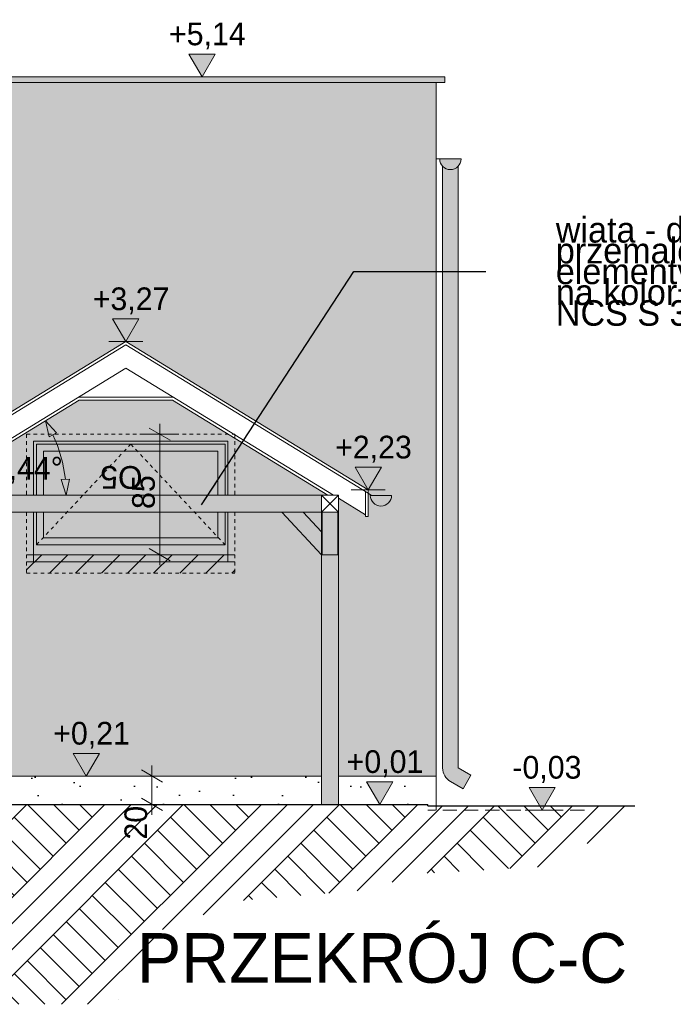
# Model space of a CAD drawing. Extents: x -547885 to -186295, y -25370 to 156194.
# Tile 16 of 256: x -526408 to -521797, y -13729 to -6788. Entities that reach past the tile are written whole.
import ezdxf

# ---------------------------------------------------------------- set-up
doc = ezdxf.new("R2010")
doc.units = 0
doc.header["$MEASUREMENT"] = 0
doc.linetypes.add('Hidden Line', pattern=[50, 25, -25])
doc.linetypes.add('Krawędzie ukryte', pattern=[150, 100, -50])
for name, color, linetype, lineweight in [('Arch okna_Nr_Pióra__5', 7, 'Continuous', 13), ('Arch opisy okien_Nr_Pióra__21', 7, 'Continuous', 9), ('Arch opisy_Nr_Pióra__21', 7, 'Continuous', 9), ('Arch stropy_Nr_Pióra__1', 7, 'Continuous', 25), ('Arch stropy_Nr_Pióra__21', 7, 'Continuous', 9), ('arch wypelnienia_Nr_Pióra__1', 7, 'Continuous', 25), ('arch wypelnienia_Nr_Pióra__21', 7, 'Continuous', 9), ('Arch zmurowania_Nr_Pióra__21', 7, 'Continuous', 9), ('Arch ściany zewnętrzne_Nr_Pióra__21', 7, 'Continuous', 9), ('INWENT KONST. DREWNIANA_Nr_Pióra__21', 7, 'Continuous', 9), ('INWENT OPISY_Nr_Pióra__21', 7, 'Continuous', 9), ('INWENT RURY SPUSTOWE_Nr_Pióra__21', 7, 'Continuous', 9), ('INWENT TEREN_Nr_Pióra__21', 7, 'Continuous', 9), ('INWENT WYMIARY_Nr_Pióra__21', 7, 'Continuous', 9), ('INWENT WYMIARY_Nr_Pióra__5', 7, 'Continuous', 13), ('INWENT. OKNA_Nr_Pióra__5', 7, 'Continuous', 13), ('INWENT.ŚCIANY_Nr_Pióra__21', 7, 'Continuous', 9), ('INWENT.ŚCIANY_Nr_Pióra__5', 7, 'Continuous', 13)]:
    doc.layers.add(name, color=color, linetype=linetype, lineweight=lineweight)
doc.layers.add('arch wypelnienia_Nr_Pióra__119', color=7, linetype='Continuous', lineweight=13, true_color=0xd9d1d0)
doc.layers.add('arch wypelnienia_Nr_Pióra__2', color=7, linetype='Continuous', lineweight=13, true_color=0x7f7f7f)
doc.layers.add('INWENT WYMIARY', color=7, linetype='Continuous')
doc.styles.add('GENERATED_STYLE_10', font='arial.ttf')
doc.styles.add('GENERATED_STYLE_2', font='txt')
doc.styles.add('GENERATED_STYLE_5', font='txt')
doc.styles.add('GENERATED_STYLE_6', font='txt')
doc.dimstyles.new('GENERATED_STYLE__11', dxfattribs={"dimtxt": 160.000002, "dimasz": 110.144928, "dimexe": 0.18, "dimexo": 40, "dimgap": 0.09, "dimtad": 1, "dimtih": 1, "dimtoh": 1, "dimdec": 0, "dimzin": 0, "dimdsep": 46, "dimtxsty": 'GENERATED_STYLE_2', "dimblk": 'ARROWHEAD_5', "dimblk1": 'ARROWHEAD_5', "dimblk2": 'ARROWHEAD_5', "dimcen": 0.09, "dimclrd": 7, "dimclre": 7, "dimclrt": 7, "dimazin": 0, "dimtfac": 1, "dimtdec": 4, "dimtmove": 0, "dimatfit": 3, "dimfxl": 0, "dimtolj": 1, "dimtzin": 0, "dimarcsym": 0})
doc.dimstyles.new('GENERATED_STYLE__12', dxfattribs={"dimtxt": 160.000002, "dimasz": 110.144928, "dimexe": 0.18, "dimexo": 40, "dimgap": 0.09, "dimtad": 1, "dimtih": 1, "dimtoh": 1, "dimdec": 0, "dimzin": 0, "dimdsep": 46, "dimtxsty": 'GENERATED_STYLE_2', "dimblk": 'ARROWHEAD_5', "dimblk1": 'ARROWHEAD_5', "dimblk2": 'ARROWHEAD_5', "dimcen": 0.09, "dimclrd": 7, "dimclre": 7, "dimclrt": 7, "dimazin": 0, "dimtfac": 1, "dimtdec": 4, "dimtmove": 2, "dimatfit": 3, "dimfxl": 0, "dimtolj": 1, "dimtzin": 0, "dimarcsym": 0})
doc.dimstyles.new('GENERATED_STYLE__13', dxfattribs={"dimtxt": 0.18, "dimasz": 109.44, "dimexe": 0.18, "dimexo": 0.0625, "dimgap": 0.09, "dimtad": 0, "dimtih": 1, "dimtoh": 1, "dimdec": 4, "dimzin": 0, "dimdsep": 46, "dimcen": 0.09, "dimadec": 0, "dimazin": 0, "dimtfac": 1, "dimtdec": 4, "dimtmove": 0, "dimatfit": 3, "dimldrblk": 'ARROWHEAD_11', "dimfxl": 0, "dimtolj": 1, "dimtzin": 0, "dimarcsym": 0})
doc.dimstyles.new('GENERATED_STYLE__14', dxfattribs={"dimtxt": 0.18, "dimasz": 182.4, "dimexe": 0.18, "dimexo": 0.0625, "dimgap": 0.09, "dimtad": 0, "dimtih": 1, "dimtoh": 1, "dimdec": 4, "dimzin": 0, "dimdsep": 46, "dimcen": 0.09, "dimadec": 0, "dimazin": 0, "dimtfac": 1, "dimtdec": 4, "dimtmove": 0, "dimatfit": 3, "dimldrblk": 'ARROWHEAD_5', "dimfxl": 0, "dimtolj": 1, "dimtzin": 0, "dimarcsym": 0})
doc.dimstyles.new('GENERATED_STYLE__7', dxfattribs={"dimtxt": 160.000002, "dimasz": 114, "dimexe": 0.18, "dimexo": 0, "dimgap": 0.09, "dimtad": 1, "dimdec": 0, "dimlfac": 0.1, "dimzin": 0, "dimdsep": 46, "dimtxsty": 'GENERATED_STYLE_2', "dimblk": 'ARROWHEAD_2', "dimblk1": 'ARROWHEAD_2', "dimblk2": 'ARROWHEAD_2', "dimcen": 0.09, "dimclrd": 7, "dimclre": 7, "dimclrt": 7, "dimazin": 0, "dimtfac": 1, "dimtdec": 4, "dimtmove": 0, "dimatfit": 3, "dimfxl": 0, "dimtolj": 1, "dimtzin": 0, "dimarcsym": 0})
pattern_1 = [(45, (0, 600), (-190.91883, 190.91883), [0, -180, 0, -270]), (110, (600, 600), (253.71701, 92.34544), [0, -132, 0, -228])]

# ---------------------------------------------------------------- blocks, each defined once
blk = doc.blocks.new('Wymiary_61', base_point=(-525121.6, -7189.6))
at = {"layer": 'INWENT WYMIARY_Nr_Pióra__21', "linetype": 'Continuous'}
blk.add_hatch(color=256, dxfattribs=at).paths.add_polyline_path([(-525121.6, -7189.6), (-525214.4, -7029.6), (-525028.8, -7029.6)], flags=0)
for p, q in [((-525121.6, -7189.6), (-525214.4, -7029.6)), ((-525214.4, -7029.6), (-525028.8, -7029.6)), ((-525028.8, -7029.6), (-525121.6, -7189.6)), ((-525121.6, -7189.6), (-525241.6, -7189.6)), ((-525121.6, -7189.6), (-525001.6, -7189.6))]:
    blk.add_line(p, q, dxfattribs=at)
at = {"layer": 'INWENT WYMIARY_Nr_Pióra__21', "insert": (-525355, -6997.6), "char_height": 160, "attachment_point": 7, "style": 'GENERATED_STYLE_2'}
blk.add_mtext('{+5,14}', dxfattribs=at)
blk = doc.blocks.new('Wymiary_62', base_point=(-522722.2, -12359.6))
at = {"layer": 'INWENT WYMIARY_Nr_Pióra__21', "linetype": 'Continuous'}
blk.add_hatch(color=256, dxfattribs=at).paths.add_polyline_path([(-522722.2, -12359.6), (-522815, -12199.6), (-522629.4, -12199.6)], flags=0)
for p, q in [((-522722.2, -12359.6), (-522815, -12199.6)), ((-522815, -12199.6), (-522629.4, -12199.6)), ((-522629.4, -12199.6), (-522722.2, -12359.6)), ((-522722.2, -12359.6), (-522842.2, -12359.6)), ((-522722.2, -12359.6), (-522602.2, -12359.6))]:
    blk.add_line(p, q, dxfattribs=at)
at = {"layer": 'INWENT WYMIARY_Nr_Pióra__21', "insert": (-522932.3, -12167.6), "char_height": 160, "attachment_point": 7, "style": 'GENERATED_STYLE_2'}
blk.add_mtext('{-0,03}', dxfattribs=at)
blk = doc.blocks.new('Wymiary_63', base_point=(-523868.4, -12319.6))
at = {"layer": 'INWENT WYMIARY_Nr_Pióra__21', "linetype": 'Continuous'}
blk.add_hatch(color=256, dxfattribs=at).paths.add_polyline_path([(-523868.4, -12319.6), (-523961.2, -12159.6), (-523775.6, -12159.6)], flags=0)
for p, q in [((-523868.4, -12319.6), (-523961.2, -12159.6)), ((-523961.2, -12159.6), (-523775.6, -12159.6)), ((-523775.6, -12159.6), (-523868.4, -12319.6)), ((-523868.4, -12319.6), (-523988.4, -12319.6)), ((-523868.4, -12319.6), (-523748.4, -12319.6))]:
    blk.add_line(p, q, dxfattribs=at)
at = {"layer": 'INWENT WYMIARY_Nr_Pióra__21', "insert": (-524101.8, -12127.6), "char_height": 160, "attachment_point": 7, "style": 'GENERATED_STYLE_2'}
blk.add_mtext('{+0,01}', dxfattribs=at)
blk = doc.blocks.new('Wymiary_65', base_point=(-525659.6, -9056.9))
at = {"layer": 'INWENT WYMIARY_Nr_Pióra__21', "linetype": 'Continuous'}
blk.add_hatch(color=256, dxfattribs=at).paths.add_polyline_path([(-525659.6, -9056.9), (-525752.4, -8896.9), (-525566.8, -8896.9)], flags=0)
for p, q in [((-525659.6, -9056.9), (-525752.4, -8896.9)), ((-525752.4, -8896.9), (-525566.8, -8896.9)), ((-525566.8, -8896.9), (-525659.6, -9056.9)), ((-525659.6, -9056.9), (-525779.6, -9056.9)), ((-525659.6, -9056.9), (-525539.6, -9056.9))]:
    blk.add_line(p, q, dxfattribs=at)
at = {"layer": 'INWENT WYMIARY_Nr_Pióra__21', "insert": (-525893, -8864.9), "char_height": 160, "attachment_point": 7, "style": 'GENERATED_STYLE_2'}
blk.add_mtext('{+3,27}', dxfattribs=at)
blk = doc.blocks.new('Wymiary_67', base_point=(-523949.6, -10102.4))
at = {"layer": 'INWENT WYMIARY_Nr_Pióra__21', "linetype": 'Continuous'}
blk.add_hatch(color=256, dxfattribs=at).paths.add_polyline_path([(-523949.6, -10102.4), (-524042.4, -9942.4), (-523856.8, -9942.4)], flags=0)
for p, q in [((-523949.6, -10102.4), (-524042.4, -9942.4)), ((-524042.4, -9942.4), (-523856.8, -9942.4)), ((-523856.8, -9942.4), (-523949.6, -10102.4)), ((-523949.6, -10102.4), (-524069.6, -10102.4)), ((-523949.6, -10102.4), (-523829.6, -10102.4))]:
    blk.add_line(p, q, dxfattribs=at)
at = {"layer": 'INWENT WYMIARY_Nr_Pióra__21', "insert": (-524183, -9910.4), "char_height": 160, "attachment_point": 7, "style": 'GENERATED_STYLE_2'}
blk.add_mtext('{+2,23}', dxfattribs=at)
blk = doc.blocks.new('*D516')
at = {"layer": 'INWENT WYMIARY_Nr_Pióra__21', "linetype": 'Continuous'}
for p, q in [((-525399.9, -12162.9), (-525549.9, -12076.3)), ((-525474.9, -12119.6), (-525474.9, -12046.3)), ((-525362.4, -12119.6), (-525587.4, -12119.6)), ((-525474.9, -12319.6), (-525474.9, -12119.6)), ((-525549.9, -12276.3), (-525399.9, -12362.9)), ((-525362.4, -12319.6), (-525587.4, -12319.6)), ((-525474.9, -12393), (-525474.9, -12319.6))]:
    blk.add_line(p, q, dxfattribs=at)
at = {"layer": 'INWENT WYMIARY_Nr_Pióra__21', "insert": (-525506.9, -12567.8), "char_height": 160, "attachment_point": 7, "rotation": 90, "style": 'GENERATED_STYLE_2'}
blk.add_mtext('{20}', dxfattribs=at)
blk = doc.blocks.new('ARROWHEAD_2')
at = {"color": 0, "linetype": 'Continuous', "lineweight": 0}
for p, q in [((-0.378, -0.655), (0.378, 0.655)), ((0, 0), (-1, 0))]:
    blk.add_line(p, q, dxfattribs=at)
blk = doc.blocks.new('*D517')
at = {"layer": 'INWENT WYMIARY_Nr_Pióra__21', "linetype": 'Continuous'}
for p, q in [((-525420.6, -9709.6), (-525420.6, -9636.3)), ((-525308.1, -9709.6), (-525533.1, -9709.6)), ((-525345.6, -9752.9), (-525495.6, -9666.3)), ((-525420.6, -10559.6), (-525420.6, -9709.6)), ((-525495.6, -10516.3), (-525345.6, -10602.9)), ((-525308.1, -10559.6), (-525533.1, -10559.6)), ((-525420.6, -10633), (-525420.6, -10559.6))]:
    blk.add_line(p, q, dxfattribs=at)
at = {"layer": 'INWENT WYMIARY_Nr_Pióra__21', "insert": (-525452.6, -10237), "char_height": 160, "attachment_point": 7, "rotation": 90, "style": 'GENERATED_STYLE_2'}
blk.add_mtext('{85}', dxfattribs=at)
blk = doc.blocks.new('Wymiary_84', base_point=(-525938.4, -12119.6))
at = {"layer": 'INWENT WYMIARY_Nr_Pióra__21', "linetype": 'Continuous'}
blk.add_hatch(color=256, dxfattribs=at).paths.add_polyline_path([(-525938.4, -12119.6), (-526031.2, -11959.6), (-525845.6, -11959.6)], flags=0)
for p, q in [((-525938.4, -12119.6), (-526031.2, -11959.6)), ((-526031.2, -11959.6), (-525845.6, -11959.6)), ((-525845.6, -11959.6), (-525938.4, -12119.6)), ((-525938.4, -12119.6), (-526058.4, -12119.6)), ((-525938.4, -12119.6), (-525818.4, -12119.6))]:
    blk.add_line(p, q, dxfattribs=at)
at = {"layer": 'INWENT WYMIARY_Nr_Pióra__21', "insert": (-526171.8, -11927.6), "char_height": 160, "attachment_point": 7, "style": 'GENERATED_STYLE_2'}
blk.add_mtext('{+0,21}', dxfattribs=at)
blk = doc.blocks.new('*D902')
at = {"layer": 'INWENT WYMIARY_Nr_Pióra__5', "linetype": 'Continuous'}
for points in [[(-526227.1, -9614.9), (-526147.7, -9699.3), (-526200.6, -9727.7)], [(-526079.4, -10139.6), (-526115.6, -10029.5), (-526055.7, -10026.2)]]:
    blk.add_hatch(color=256, dxfattribs=at).paths.add_polyline_path(points, flags=0)
for p, q in [((-526227.1, -9614.9), (-526147.7, -9699.3)), ((-526227.1, -9614.9), (-526200.6, -9727.7)), ((-526147.7, -9699.3), (-526200.6, -9727.7)), ((-526115.6, -10029.5), (-526055.7, -10026.2)), ((-526079.4, -10139.6), (-526115.6, -10029.5)), ((-526079.4, -10139.6), (-526055.7, -10026.2))]:
    blk.add_line(p, q, dxfattribs=at)
blk.add_arc((-527085.3, -10139.6), 1005.9, 6.38064, 25.06258, dxfattribs=at)
at = {"layer": 'INWENT WYMIARY_Nr_Pióra__21', "insert": (-526725, -10059.3), "char_height": 160, "attachment_point": 7, "style": 'GENERATED_STYLE_2'}
blk.add_mtext('{31,44°}', dxfattribs=at)
blk = doc.blocks.new('ARROWHEAD_5')
at = {"color": 0, "linetype": 'Continuous', "lineweight": 0}
blk.add_line((0, 0), (-1, 0), dxfattribs=at)
blk.add_solid([(-1, 0.2679), (0, 0), (-1, -0.2679), (-1, 0.2679)], dxfattribs=at)
blk = doc.blocks.new('*D903')
at = {"layer": 'INWENT WYMIARY_Nr_Pióra__5', "linetype": 'Continuous'}
for points in [[(-517708.7, -7638.2), (-517675, -7749.1), (-517734.9, -7751.1)], [(-517702, -7969.6), (-517732.8, -7857.8), (-517672.8, -7857.4)]]:
    blk.add_hatch(color=256, dxfattribs=at).paths.add_polyline_path(points, flags=0)
for p, q in [((-517708.7, -7638.2), (-517734.9, -7751.1)), ((-517708.7, -7638.2), (-517675, -7749.1)), ((-517675, -7749.1), (-517734.9, -7751.1)), ((-517732.8, -7857.8), (-517672.8, -7857.4)), ((-517702, -7969.6), (-517732.8, -7857.8)), ((-517702, -7969.6), (-517672.8, -7857.4))]:
    blk.add_line(p, q, dxfattribs=at)
blk.add_arc((-525960.6, -7969.6), 8258.6, 0.77677, 1.52301, dxfattribs=at)
at = {"layer": 'INWENT WYMIARY_Nr_Pióra__21', "insert": (-517543.7, -7880.6), "char_height": 160, "attachment_point": 7, "style": 'GENERATED_STYLE_2'}
blk.add_mtext('{2,30°}', dxfattribs=at)
blk = doc.blocks.new('ARROWHEAD_11')
at = {"color": 0, "linetype": 'Continuous', "lineweight": 0}
blk.add_line((0, 0), (-1, 0), dxfattribs=at)
at = {"color": 0, "linetype": 'Continuous', "lineweight": 0, "const_width": 0.25, "flags": 128}
blk.add_lwpolyline([(-0.125, 0, 1), (0.125, 0, 1)], format="xyb", close=True, dxfattribs=at)

msp = doc.modelspace()

# ---------------------------------------------------------------- hatches: boundary and pattern name
at = {"layer": 'arch wypelnienia_Nr_Pióra__1', "linetype": 'Continuous'}
h = msp.add_hatch(dxfattribs=at)
h.set_pattern_fill('Carpet', color=256, style=0, pattern_type=2)
h.set_pattern_definition(pattern_1)
h.paths.add_polyline_path([(-524279.6, -12119.6), (-527039.6, -12119.6), (-527039.6, -12319.6), (-524279.6, -12319.6)], flags=0)
h = msp.add_hatch(dxfattribs=at)
h.set_pattern_fill('Carpet', color=256, style=0, pattern_type=2)
h.set_pattern_definition(pattern_1)
h.paths.add_polyline_path([(-523529.6, -12319.6), (-523529.6, -12329.6), (-523469.6, -12329.6), (-523469.6, -12119.6), (-524159.6, -12119.6), (-524159.6, -12319.6)], flags=0)
at = {"layer": 'arch wypelnienia_Nr_Pióra__119', "linetype": 'Continuous', "lineweight": 0, "true_color": 0x363434}
for points in [[(-534729.6, -8637.9), (-531600.3, -8494.8), (-527849.6, -8323.3), (-527849.6, -8523.5), (-527879.6, -8524.9), (-527879.6, -10279.6), (-528349.6, -10279.6), (-528349.6, -12119.6), (-527159.6, -12119.6), (-527159.6, -10161.6), (-527349.6, -10277.7), (-527349.6, -10289.6), (-527369.6, -10289.6), (-527369.6, -10102.4), (-525659.6, -9056.9), (-523949.6, -10102.4), (-523949.6, -10289.6), (-523969.6, -10289.6), (-523969.6, -10277.7), (-524159.6, -10161.6), (-524159.6, -10259.6), (-524159.6, -12119.6), (-523469.6, -12119.6), (-523469.6, -7229.6), (-534729.6, -7229.6), (-534729.6, -7658.9)], [(-525989.6, -9469.6), (-527085.3, -10139.6), (-527039.6, -10139.6), (-526309.6, -10139.6), (-526309.6, -9759.6), (-524939.6, -9759.6), (-524939.6, -10139.6), (-524889.6, -10139.6), (-524279.6, -10139.6), (-524233.8, -10139.6), (-524855.3, -9759.6), (-525329.6, -9469.6)], [(-527039.6, -12119.6), (-524279.6, -12119.6), (-524279.6, -10559.6), (-524559.6, -10259.6), (-524939.6, -10259.6), (-524939.6, -10609.6), (-526309.6, -10609.6), (-526309.6, -10559.6), (-526309.6, -10259.6), (-526759.6, -10259.6), (-527039.6, -10559.6)], [(-524409.1, -10259.6), (-524279.6, -10398.4), (-524279.6, -10259.6)]]:
    msp.add_hatch(color=250, dxfattribs=at).paths.add_polyline_path(points, flags=0)
at = {"layer": 'arch wypelnienia_Nr_Pióra__2', "linetype": 'Continuous'}
for points in [[(-523409.6, -7189.6), (-534729.6, -7189.6), (-534729.6, -7229.6), (-523409.6, -7229.6)], [(-523444.6, -7769.6, 0.189103), (-523424.6, -7820.6), (-523424.6, -12062.8, 0.267949), (-523369.6, -12158.1), (-523280.2, -12209.6), (-523225.2, -12114.4), (-523314.6, -12062.8), (-523314.6, -7820.6, 0.189103), (-523294.6, -7769.6), (-523314.6, -7769.6), (-523424.6, -7769.6)], [(-524939.6, -10139.6), (-524939.6, -9759.6), (-526309.6, -9759.6), (-526309.6, -10139.6), (-526239.6, -10139.6), (-526239.6, -9829.6), (-525009.6, -9829.6), (-525009.6, -10139.6)], [(-526309.6, -10609.6), (-524939.6, -10609.6), (-524939.6, -10259.6), (-525009.6, -10259.6), (-525009.6, -10439.6), (-526239.6, -10439.6), (-526239.6, -10259.6), (-526309.6, -10259.6)]]:
    msp.add_hatch(color=256, dxfattribs=at).paths.add_polyline_path(points, flags=0)
at = {"layer": 'arch wypelnienia_Nr_Pióra__2', "linetype": 'Continuous', "lineweight": 0, "true_color": 0x1f1f1f}
for points in [[(-526239.6, -10139.6), (-525009.6, -10139.6), (-525009.6, -9829.6), (-526239.6, -9829.6)], [(-526239.6, -10439.6), (-525009.6, -10439.6), (-525009.6, -10259.6), (-526239.6, -10259.6)]]:
    msp.add_hatch(color=250, dxfattribs=at).paths.add_polyline_path(points, flags=0)
at = {"layer": 'arch wypelnienia_Nr_Pióra__2', "linetype": 'Continuous', "lineweight": 0, "true_color": 0x3f3f3f}
msp.add_hatch(color=250, dxfattribs=at).paths.add_polyline_path([(-527159.6, -12319.6), (-527039.6, -12319.6), (-527039.6, -10559.6), (-526759.6, -10259.6), (-524559.6, -10259.6), (-524279.6, -10559.6), (-524279.6, -12319.6), (-524159.6, -12319.6), (-524159.6, -10259.6), (-524164.6, -10259.6), (-524274.6, -10259.6), (-524279.6, -10259.6), (-524279.6, -10398.4), (-524409.1, -10259.6), (-524279.6, -10259.6), (-524279.6, -10139.6), (-527039.6, -10139.6), (-527039.6, -10259.6), (-526910, -10259.6), (-527039.6, -10398.4), (-527039.6, -10259.6), (-527044.6, -10259.6), (-527154.6, -10259.6), (-527159.6, -10259.6)], flags=0)
at = {"layer": 'arch wypelnienia_Nr_Pióra__21', "linetype": 'Continuous'}
h = msp.add_hatch(dxfattribs=at)
h.set_pattern_fill('Earth', color=256, style=0, pattern_type=2)
h.set_pattern_definition([(45, (0, 0), (-275.77163, 275.77163), []), (45, (-91.9, 91.9), (-551.5433, 551.5433), []), (45, (-183.85, 183.85), (-551.5433, 551.5433), []), (135, (-275.77, 275.77), (91.923878, 91.923878), [389.99999, -389.99999])])
h.paths.add_polyline_path([(-528059.6, -13728.8), (-525825.1, -13728.8), (-525713.5, -13697.7), (-525433.6, -13212.9), (-524822.4, -12994), (-524003.7, -12927.7), (-523547.3, -12805.4), (-522604.2, -12752.6), (-522069.4, -12329.6), (-523529.6, -12329.6), (-523529.6, -12319.6), (-527899.6, -12319.6), (-527899.6, -12329.6), (-527899.6, -13129.6), (-528059.6, -13129.6)], flags=0)
at = {"layer": 'Arch zmurowania_Nr_Pióra__21', "linetype": 'Continuous'}
h = msp.add_hatch(dxfattribs=at)
h.set_pattern_fill('Common_Brick', color=256, style=0, pattern_type=2)
h.set_pattern_definition([(45, (0, 0), (-91.923878, 91.923878), [])])
h.paths.add_polyline_path([(-526359.6, -10689.6), (-524889.6, -10689.6), (-524889.6, -10559.6), (-526359.6, -10559.6)], flags=0)

# ---------------------------------------------------------------- linework, layer by layer
at = {"layer": 'Arch okna_Nr_Pióra__5', "linetype": 'Hidden Line'}
for p, q in [((-526289.6, -10489.6), (-525624.6, -9779.6)), ((-525624.6, -9779.6), (-524959.6, -10489.6))]:
    msp.add_line(p, q, dxfattribs=at)
at = {"layer": 'Arch stropy_Nr_Pióra__1', "linetype": 'Continuous'}
for p, q in [((-527979.6, -12319.6), (-523529.6, -12319.6)), ((-523529.6, -12329.6), (-523529.6, -12319.6)), ((-523529.6, -12329.6), (-522069.4, -12329.6))]:
    msp.add_line(p, q, dxfattribs=at)
at = {"layer": 'Arch stropy_Nr_Pióra__21', "linetype": 'Continuous'}
for p, q in [((-527039.6, -12119.6), (-524279.6, -12119.6)), ((-524159.6, -12119.6), (-523469.6, -12119.6))]:
    msp.add_line(p, q, dxfattribs=at)
at = {"layer": 'Arch ściany zewnętrzne_Nr_Pióra__21', "linetype": 'Continuous'}
for p, q in [((-526309.6, -9759.6), (-524939.6, -9759.6)), ((-526309.6, -9759.6), (-526309.6, -10139.6)), ((-524939.6, -9759.6), (-524939.6, -10139.6)), ((-526309.6, -10259.6), (-526309.6, -10609.6)), ((-524939.6, -10259.6), (-524939.6, -10609.6))]:
    msp.add_line(p, q, dxfattribs=at)
at = {"layer": 'INWENT KONST. DREWNIANA_Nr_Pióra__21', "linetype": 'Continuous'}
for p, q in [((-523294.6, -7769.6), (-523469.6, -7769.6)), ((-527369.6, -10102.4), (-525659.6, -9056.9)), ((-527369.6, -10125.9), (-525659.6, -9080.3)), ((-523949.6, -10102.4), (-525659.6, -9056.9)), ((-523949.6, -10125.9), (-525659.6, -9080.3)), ((-527123.7, -10139.6), (-525659.6, -9244.4)), ((-524195.4, -10139.6), (-525659.6, -9244.4)), ((-527085.3, -10139.6), (-525989.4, -9469.6)), ((-525995.2, -9449.6), (-525323.9, -9449.6)), ((-525989.6, -9469.6), (-525329.6, -9469.6)), ((-524233.8, -10139.6), (-525329.7, -9469.6)), ((-523969.6, -10113.6), (-523969.6, -10289.6)), ((-523949.6, -10102.4), (-523949.6, -10289.6)), ((-527039.6, -10139.6), (-524279.6, -10139.6)), ((-524279.6, -10259.6), (-524279.6, -10139.6)), ((-524279.6, -10139.6), (-524159.6, -10139.6)), ((-524279.6, -10259.6), (-524159.6, -10139.6)), ((-524159.6, -10259.6), (-524279.6, -10139.6)), ((-524159.6, -10139.6), (-524159.6, -10259.6)), ((-523969.6, -10277.7), (-524159.6, -10161.6)), ((-527039.6, -10259.6), (-524279.6, -10259.6)), ((-524279.6, -10559.6), (-524559.6, -10259.6)), ((-524279.6, -10398.4), (-524409.1, -10259.6)), ((-524159.6, -10259.6), (-524279.6, -10259.6)), ((-524279.6, -10259.6), (-524279.6, -12319.6)), ((-524274.6, -10559.6), (-524274.6, -10259.6)), ((-524164.6, -10559.6), (-524164.6, -10259.6)), ((-524159.6, -10259.6), (-524159.6, -12319.6)), ((-523969.6, -10289.6), (-523949.6, -10289.6)), ((-524274.6, -10559.6), (-524164.6, -10559.6))]:
    msp.add_line(p, q, dxfattribs=at)
at = {"layer": 'INWENT RURY SPUSTOWE_Nr_Pióra__21', "linetype": 'Continuous'}
for p, q in [((-523424.6, -7820.6), (-523424.6, -12062.8)), ((-523314.6, -7820.6), (-523314.6, -12062.8)), ((-523949.6, -10126.5), (-523926.1, -10140.9)), ((-523934.6, -10140.9), (-523784.6, -10140.9)), ((-523225.2, -12114.4), (-523314.6, -12062.8)), ((-523225.2, -12114.4), (-523280.2, -12209.6)), ((-523280.2, -12209.6), (-523369.6, -12158.1))]:
    msp.add_line(p, q, dxfattribs=at)
for centre, radius, end in [((-523369.6, -7769.6), 75, 0), ((-523859.6, -10140.9), 75, 0), ((-523314.6, -12062.8), 110, 240)]:
    msp.add_arc(centre, radius, 180, end, dxfattribs=at)
at = {"layer": 'INWENT TEREN_Nr_Pióra__21', "linetype": 'Krawędzie ukryte'}
msp.add_line((-522423.8, -12359.6), (-523529.6, -12359.6), dxfattribs=at)
at = {"layer": 'INWENT. OKNA_Nr_Pióra__5', "linetype": 'Continuous'}
for p, q in [((-526289.6, -9779.6), (-524959.6, -9779.6)), ((-526289.6, -9779.6), (-526289.6, -10139.6)), ((-524959.6, -9779.6), (-524959.6, -10139.6)), ((-526239.6, -9829.6), (-526239.6, -10139.6)), ((-526239.6, -9829.6), (-525009.6, -9829.6)), ((-525009.6, -9829.6), (-525009.6, -10139.6)), ((-526289.6, -10259.6), (-526289.6, -10489.6)), ((-526239.6, -10259.6), (-526239.6, -10439.6)), ((-525009.6, -10259.6), (-525009.6, -10439.6)), ((-524959.6, -10259.6), (-524959.6, -10489.6)), ((-526239.6, -10439.6), (-525009.6, -10439.6)), ((-526289.6, -10489.6), (-524959.6, -10489.6))]:
    msp.add_line(p, q, dxfattribs=at)
at = {"layer": 'INWENT.ŚCIANY_Nr_Pióra__21', "linetype": 'Hidden Line'}
for p, q in [((-526359.6, -9709.6), (-526359.6, -10139.6)), ((-526359.6, -9709.6), (-524889.6, -9709.6)), ((-524889.6, -9709.6), (-524889.6, -10139.6)), ((-526359.6, -10259.6), (-526359.6, -10609.6)), ((-524889.6, -10259.6), (-524889.6, -10609.6)), ((-526359.6, -10559.6), (-526359.6, -10689.6)), ((-524889.6, -10559.6), (-524889.6, -10689.6)), ((-526359.6, -10689.6), (-524889.6, -10689.6))]:
    msp.add_line(p, q, dxfattribs=at)
at = {"layer": 'INWENT.ŚCIANY_Nr_Pióra__21', "linetype": 'Continuous'}
for p, q in [((-526359.6, -10559.6), (-524889.6, -10559.6)), ((-526359.6, -10609.6), (-524889.6, -10609.6))]:
    msp.add_line(p, q, dxfattribs=at)
at = {"layer": 'INWENT.ŚCIANY_Nr_Pióra__5', "linetype": 'Continuous'}
for p, q in [((-534729.6, -7189.6), (-523409.6, -7189.6)), ((-523409.6, -7189.6), (-523409.6, -7229.6)), ((-534729.6, -7229.6), (-523409.6, -7229.6)), ((-523469.6, -7229.6), (-523469.6, -12359.6))]:
    msp.add_line(p, q, dxfattribs=at)

# ---------------------------------------------------------------- block references
at = {"layer": 'INWENT WYMIARY', "linetype": 'Continuous'}
for name, p in [('Wymiary_61', (-525121.6, -7189.6)), ('Wymiary_65', (-525659.6, -9056.9)), ('Wymiary_67', (-523949.6, -10102.4)), ('Wymiary_84', (-525938.4, -12119.6)), ('Wymiary_63', (-523868.4, -12319.6)), ('Wymiary_62', (-522722.2, -12359.6))]:
    msp.add_blockref(name, p, dxfattribs=at)

# ---------------------------------------------------------------- texts
at = {"layer": 'Arch opisy okien_Nr_Pióra__21', "linetype": 'Continuous', "insert": (-525839.3, -10094.5), "char_height": 160, "attachment_point": 3, "rotation": 180, "style": 'GENERATED_STYLE_10'}
msp.add_mtext('{O5}', dxfattribs=at)
at = {"layer": 'Arch opisy_Nr_Pióra__21', "linetype": 'Continuous', "insert": (-522122.7, -13227.2), "char_height": 350, "attachment_point": 3, "style": 'GENERATED_STYLE_6'}
msp.add_mtext('{PRZEKRÓJ C-C}', dxfattribs=at)
at = {"layer": 'INWENT OPISY_Nr_Pióra__21', "linetype": 'Continuous', "insert": (-522625.8, -8563.2), "char_height": 180, "width": 2410.73, "attachment_point": 4, "line_spacing_factor": 0.48853, "style": 'GENERATED_STYLE_5'}
msp.add_mtext('{wiata - do przemalowania \\Pelementy drewniane \\Pna kolor szary \\PNCS S 3005-R80B}', dxfattribs=at)

# ---------------------------------------------------------------- dimensions: what is measured, and where the dimension line sits
at = {"layer": 'INWENT WYMIARY', "linetype": 'Continuous'}
for base, center, p1, p2, dimstyle, picture, middle in [((-517703.7, -7803.8), (-525960.6, -7969.6), (-514009.4, -7489.6), (-507889.6, -7969.6), 'GENERATED_STYLE__11', '*D903', (-517287, -7800.6)), ((-526117.1, -9867.1), (-527085.3, -10139.6), (-524279.6, -10139.6), (-525989.4, -9469.6), 'GENERATED_STYLE__12', '*D902', (-526407.6, -9979.3))]:
    dim = msp.add_angular_dim_3p(base=base, center=center, p1=p1, p2=p2, dimstyle=dimstyle, dxfattribs=at)
    dim.commit()
    dim.dimension.update_dxf_attribs({"geometry": picture, "text_midpoint": middle, "dimtype": 165})
for base, p1, p2, picture, middle in [((-525420.6, -10559.6), (-525662.4, -10559.6), (-525624.6, -9709.6), '*D517', (-525532.6, -10115.6)), ((-525474.9, -12319.6), (-525092.7, -12319.6), (-525085.7, -12119.6), '*D516', (-525586.9, -12446.3))]:
    dim = msp.add_linear_dim(base=base, p1=p1, p2=p2, angle=90, dimstyle='GENERATED_STYLE__7', dxfattribs=at)
    dim.commit()
    dim.dimension.update_dxf_attribs({"geometry": picture, "text_midpoint": middle})

# ---------------------------------------------------------------- leaders
at = {"layer": 'Arch opisy_Nr_Pióra__21', "linetype": 'Continuous', "annotation_type": 0, "has_hookline": 1, "hookline_direction": 1, "text_width": 4165.7}
msp.add_leader([(-519654.6, -8839.6), (-518497.2, -10099.5), (-518188.3, -10099.5)], dimstyle='GENERATED_STYLE__13', dxfattribs=at)
at = {"layer": 'INWENT OPISY_Nr_Pióra__21', "linetype": 'Continuous', "annotation_type": 0, "has_hookline": 1, "hookline_direction": 1, "text_width": 1988.6}
msp.add_leader([(-525124.7, -10206.9), (-524051.4, -8562.6), (-523119.9, -8562.6)], dimstyle='GENERATED_STYLE__14', dxfattribs=at)

doc.saveas('drawing.dxf')
